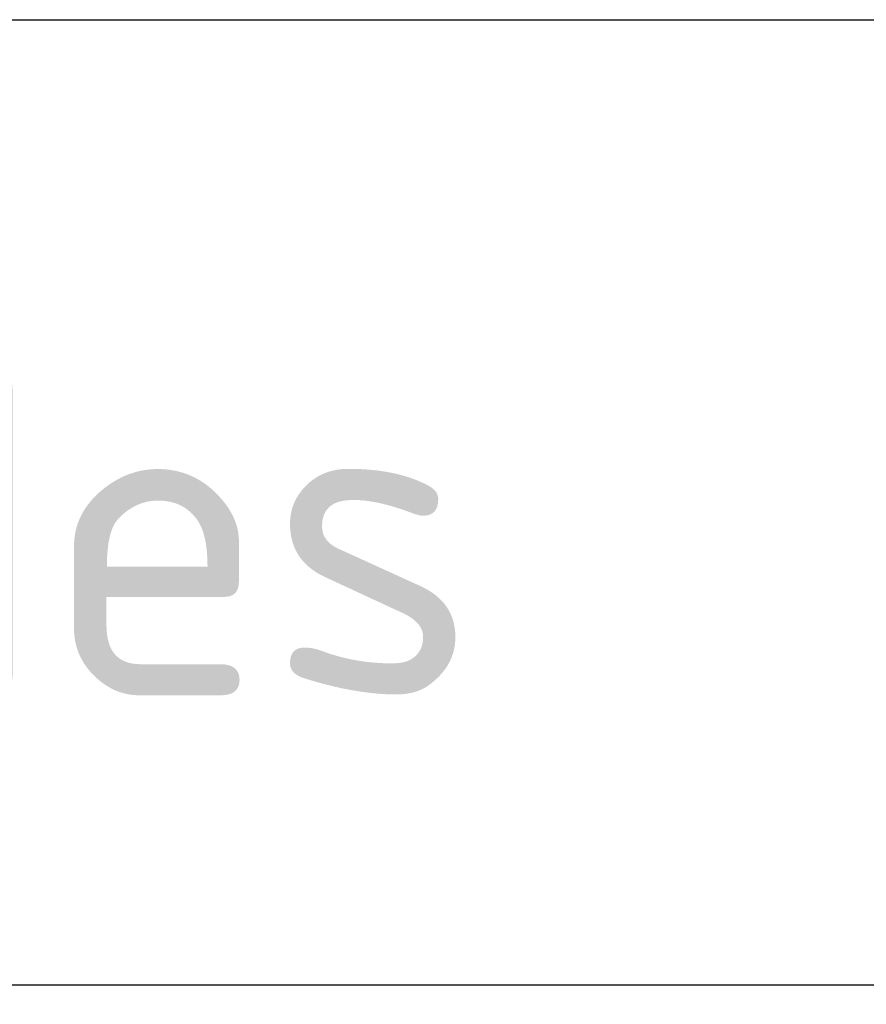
# Model space of a CAD drawing. Header units: metres. Extents: x 186340 to 190086, y 444329 to 445139.
# Tile 60 of 62: x 188575 to 188601, y 445108 to 445139. Entities that reach past the tile are written whole.
import ezdxf

# ---------------------------------------------------------------- set-up
doc = ezdxf.new("R2010")
doc.units = ezdxf.units.M
doc.layers.add('N-WE-AM-CONSTRUCTIELIJN-G', color=30, linetype='Continuous', lineweight=25)
doc.layers.add('X-XX-AL-TEKENBLADINDELING-S', color=7, linetype='Continuous', lineweight=25, plot=False)
doc.styles.add('NLCS-ISO', font='NLCS-ISO.ttf')

# ---------------------------------------------------------------- blocks, each defined once
blk = doc.blocks.new('BLADINDELING_VAKKEN')
at = {"layer": 'X-XX-AL-TEKENBLADINDELING-S', "flags": 128}
blk.add_lwpolyline([(510, 0), (990, 0), (990, -560), (510, -560)], close=True, dxfattribs=at)
blk.add_lwpolyline([(510, -30), (990, -30)], dxfattribs=at)
at = {"layer": 'X-XX-AL-TEKENBLADINDELING-S', "style": 'NLCS-ISO'}
blk.add_text('Doorsnedes', height=10, dxfattribs=at).set_placement((515, -21))
blk = doc.blocks.new('#TEKENBLADINDELING')
at = {"layer": 'X-XX-AL-TEKENBLADINDELING-S'}
blk.add_blockref('BLADINDELING_VAKKEN', (0, 0), dxfattribs=at)

msp = doc.modelspace()

# ---------------------------------------------------------------- block references
at = {"layer": 'N-WE-AM-CONSTRUCTIELIJN-G'}
msp.add_blockref('#TEKENBLADINDELING', (188005.3614410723, 445139.0879927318), dxfattribs=at)

doc.saveas('drawing.dxf')
